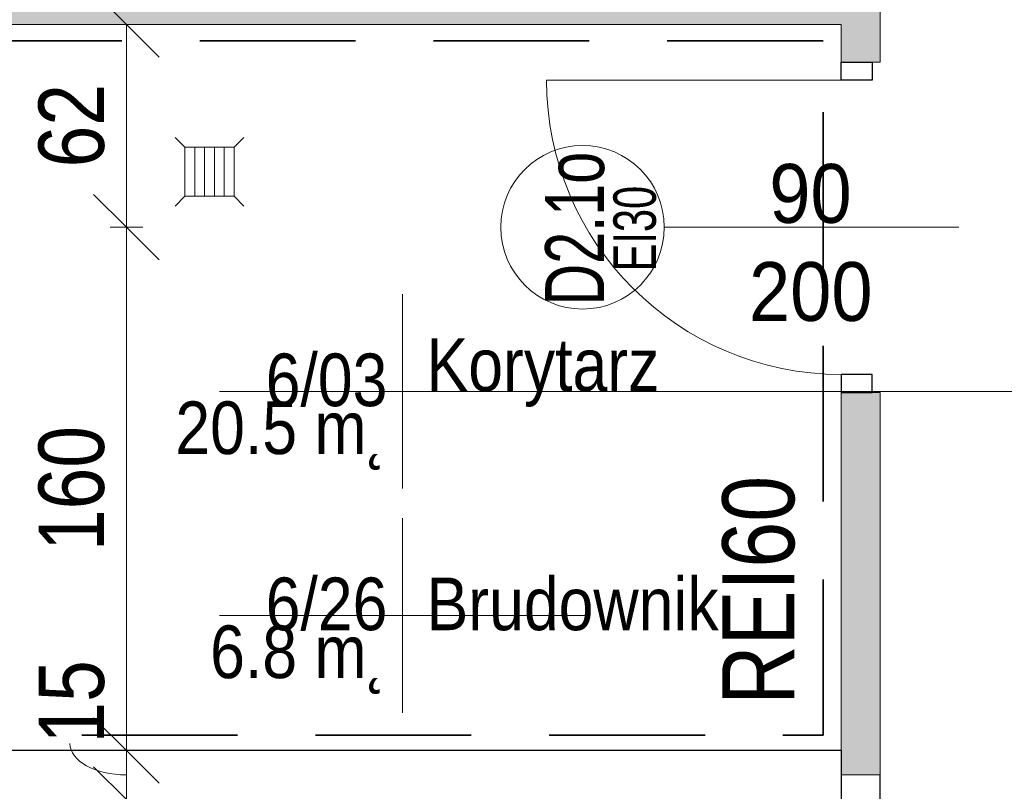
# Model space of a CAD drawing. Header units: centimetres. Extents: x -1631 to 1829, y -257 to 3158.
# Tile 46 of 129: x 34 to 335, y 563 to 799. Entities that reach past the tile are written whole.
import ezdxf

# ---------------------------------------------------------------- set-up
doc = ezdxf.new("R2010")
doc.units = ezdxf.units.CM
doc.linetypes.add('Dash', pattern=[60, 30, -30])
doc.linetypes.add('Hidden', pattern=[71.4375, 47.625, -23.8125])
for name, color, linetype, lineweight in [('A-ANNO-DIMS', 211, 'Continuous', 13), ('A-ANNO-DIMS-100', 211, 'Continuous', 13), ('A-ANNO-NOTE', 131, 'Continuous', 9), ('A-AREA-IDEN', 2, 'Continuous', 13), ('A-DETL', 90, 'Continuous', 9), ('A-DETL-GENF', 92, 'Continuous', 9), ('A-DETL-MEDM', 33, 'Continuous', 13), ('A-DOOR', 31, 'Continuous', 13), ('A-WALL', 113, 'Continuous', 13), ('G-ANNO-TEXT', 231, 'Continuous', 13), ('P-SANR-FIXT', 6, 'Continuous', 9)]:
    doc.layers.add(name, color=color, linetype=linetype, lineweight=lineweight)
doc.layers.add('A-WALL-PATT', color=111, linetype='Continuous', lineweight=13, plot=False)
doc.styles.add('Arial', font='arial.ttf', dxfattribs={"width": 0.9, "height": 18})
doc.styles.add('Arial Narrow', font='ARIALN.TTF', dxfattribs={"height": 22})
doc.styles.add('Arial Narrow_5', font='ARIALN.TTF', dxfattribs={"height": 20})
doc.styles.add('Arial_11', font='arial.ttf', dxfattribs={"width": 0.85, "height": 23})
doc.styles.add('Arial_2', font='arial.ttf', dxfattribs={"width": 0.7, "height": 13})
doc.styles.add('Arial_3', font='arial.ttf', dxfattribs={"width": 0.7, "height": 18})
doc.dimstyles.new('Diagonal_1_100__0__wewnętrzne', dxfattribs={"dimscale": 30.48, "dimtxt": 20.468619, "dimasz": 0.656168, "dimexe": 0.164042, "dimexo": 0.0625, "dimgap": 0.032808, "dimtad": 1, "dimdec": 0, "dimdsep": 46, "dimtxsty": 'Arial Narrow_5', "dimblk1": 'OBLIQUE', "dimblk2": 'OBLIQUE', "dimsah": 1, "dimcen": 0.09, "dimazin": 0, "dimtfac": 1, "dimtdec": 4, "dimtix": 1, "dimtmove": 0, "dimatfit": 3, "dimfxl": 0.164042, "dimfxlon": 1, "dimtvp": 1, "dimtolj": 1, "dimtzin": 0, "dimarcsym": 2})
doc.dimstyles.new('Diagonal_1_100__0__wewnętrzne_1', dxfattribs={"dimscale": 30.48, "dimtxt": 20.468619, "dimasz": 0.656168, "dimexe": 0.164042, "dimexo": 0.0625, "dimgap": 0.032808, "dimtad": 1, "dimdec": 0, "dimdsep": 46, "dimtxsty": 'Arial Narrow_5', "dimblk1": 'OBLIQUE', "dimblk2": 'OBLIQUE', "dimsah": 1, "dimcen": 0.09, "dimazin": 0, "dimtfac": 1, "dimtdec": 4, "dimtix": 1, "dimtmove": 1, "dimatfit": 3, "dimfxl": 0.164042, "dimfxlon": 1, "dimtvp": 1, "dimtolj": 1, "dimtzin": 0, "dimarcsym": 2})
doc.dimstyles.new('Diagonal_1_100__0__wewnętrzne_2', dxfattribs={"dimscale": 30.48, "dimtxt": 20.468619, "dimasz": 0.656168, "dimexe": 0.164042, "dimexo": 0.0625, "dimgap": 0.032808, "dimtad": 1, "dimdec": 0, "dimdsep": 46, "dimtxsty": 'Arial Narrow_5', "dimblk1": 'OBLIQUE', "dimblk2": 'OBLIQUE', "dimsah": 1, "dimcen": 0.09, "dimazin": 0, "dimtfac": 1, "dimtdec": 4, "dimtix": 1, "dimtmove": 2, "dimatfit": 3, "dimfxl": 0.164042, "dimfxlon": 1, "dimtvp": 1, "dimtolj": 1, "dimtzin": 0, "dimarcsym": 2})

# ---------------------------------------------------------------- blocks, each defined once
blk = doc.blocks.new('kratka ściekowa - kratka ściekowa-822328-6_piętro IV __13_80 m_ - stan projektowany')
at = {"layer": 'P-SANR-FIXT'}
for p, q in [((-10.5, 10.5), (-7.5, 7.5)), ((10.5, 10.5), (7.5, 7.5)), ((-7.5, 7.5), (-7.5, -7.5)), ((7.5, 7.5), (-7.5, 7.5)), ((-4.5, 7.5), (-4.5, -7.5)), ((-1.5, 7.5), (-1.5, -7.5)), ((1.5, 7.5), (1.5, -7.5)), ((4.5, 7.5), (4.5, -7.5)), ((7.5, -7.5), (7.5, 7.5)), ((-10.5, -10.5), (-7.5, -7.5)), ((-7.5, -7.5), (7.5, -7.5)), ((7.5, -7.5), (10.5, -10.5))]:
    blk.add_line(p, q, dxfattribs=at)
blk = doc.blocks.new('DRZWI 1S - automatyczna etykieta - Drzwi 90 _PPOŻ EI30 łazienkowe_-2486748-6_piętro IV __13_80 m_ - stan projektowany')
at = {"layer": 'A-DETL-GENF'}
for p, q in [((-50.5, 6), (-50.5, -3.5)), ((-45, 6), (-50.5, 6)), ((-45, -3.5), (-45, 6)), ((50.5, 6), (45, 6)), ((45, 6), (45, -3.5)), ((50.5, -3.5), (50.5, 6)), ((-50.5, -3.5), (-45, -3.5)), ((45, -3.5), (50.5, -3.5))]:
    blk.add_line(p, q, dxfattribs=at)
at = {"layer": 'A-DETL-MEDM', "lineweight": 25}
for p, q in [((-45, 6), (-50.5, 6)), ((-50.5, 6), (-50.5, -3.5)), ((-45, -3.5), (-45, 6)), ((45, -3.5), (45, 6)), ((45, 6), (50.5, 6)), ((50.5, 6), (50.5, -3.5)), ((-50.5, -3.5), (-45, -3.5)), ((50.5, -3.5), (45, -3.5))]:
    blk.add_line(p, q, dxfattribs=at)
at = {"layer": 'A-DOOR'}
blk.add_line((45, 6), (45, 96), dxfattribs=at)
blk.add_arc((45, 6), 90, 90, 180, dxfattribs=at)
blk = doc.blocks.new('DIMBLOCK162-6_piętro IV __13_80 m_ - stan projektowany')
at = {"layer": 'A-ANNO-DIMS-100', "transparency": 16777216}
for p, q in [((66.98, 560.33), (56.98, 570.33)), ((61.98, 560.33), (71.98, 560.33)), ((66.98, 560.33), (61.98, 560.33)), ((66.98, 410.33), (66.98, 560.33)), ((66.98, 560.33), (76.98, 550.33)), ((66.98, 410.33), (56.98, 420.33)), ((71.98, 410.33), (61.98, 410.33)), ((66.98, 410.33), (76.98, 400.33)), ((66.98, 410.33), (71.98, 410.33))]:
    blk.add_line(p, q, dxfattribs=at)
at = {"layer": 'A-ANNO-DIMS-100', "color": 0, "transparency": 16777216, "insert": (40.13, 511), "char_height": 20, "width": 45.6158, "attachment_point": 1, "rotation": 90, "line_spacing_factor": 0.974696, "style": 'Arial Narrow_5'}
blk.add_mtext('150', dxfattribs=at)
blk = doc.blocks.new('_Oblique')
at = {"color": 0, "linetype": 'ByBlock', "lineweight": -2}
blk.add_line((-0.5, -0.5), (0.5, 0.5), dxfattribs=at)
blk = doc.blocks.new('DIMBLOCK163-6_piętro IV __13_80 m_ - stan projektowany')
at = {"layer": 'A-ANNO-DIMS-100', "transparency": 16777216}
for p, q in [((66.98, 575.33), (56.98, 585.33)), ((61.98, 575.33), (71.98, 575.33)), ((66.98, 575.33), (61.98, 575.33)), ((66.98, 560.33), (66.98, 575.33)), ((66.98, 575.33), (76.98, 565.33)), ((66.98, 560.33), (56.98, 570.33)), ((61.98, 560.33), (71.98, 560.33)), ((66.98, 560.33), (61.98, 560.33)), ((66.98, 560.33), (76.98, 550.33))]:
    blk.add_line(p, q, dxfattribs=at)
blk.add_ellipse((66.98, 577.44), major_axis=(17.24, 0), ratio=0.557371, start_param=3.141593, end_param=4.712389, dxfattribs=at)
at = {"layer": 'A-ANNO-DIMS-100', "color": 0, "transparency": 16777216, "insert": (40.13, 577.44), "char_height": 20, "width": 30.4105, "attachment_point": 1, "rotation": 90, "line_spacing_factor": 0.974696, "style": 'Arial Narrow_5'}
blk.add_mtext('15', dxfattribs=at)
blk = doc.blocks.new('DIMBLOCK164-6_piętro IV __13_80 m_ - stan projektowany')
at = {"layer": 'A-ANNO-DIMS-100', "transparency": 16777216}
for p, q in [((66.98, 735.33), (56.98, 745.33)), ((71.98, 735.33), (61.98, 735.33)), ((66.98, 575.33), (66.98, 735.33)), ((66.98, 735.33), (76.98, 725.33)), ((66.98, 735.33), (71.98, 735.33)), ((66.98, 575.33), (56.98, 585.33)), ((61.98, 575.33), (71.98, 575.33)), ((66.98, 575.33), (61.98, 575.33)), ((66.98, 575.33), (76.98, 565.33))]:
    blk.add_line(p, q, dxfattribs=at)
at = {"layer": 'A-ANNO-DIMS-100', "color": 0, "transparency": 16777216, "insert": (40.13, 636.32), "char_height": 20, "width": 45.6158, "attachment_point": 1, "rotation": 90, "line_spacing_factor": 0.974696, "style": 'Arial Narrow_5'}
blk.add_mtext('160', dxfattribs=at)
blk = doc.blocks.new('DIMBLOCK165-6_piętro IV __13_80 m_ - stan projektowany')
at = {"layer": 'A-ANNO-DIMS-100', "transparency": 16777216}
for p, q in [((66.98, 797.33), (56.98, 807.33)), ((61.98, 797.33), (71.98, 797.33)), ((66.98, 797.33), (61.98, 797.33)), ((66.98, 735.33), (66.98, 797.33)), ((66.98, 797.33), (76.98, 787.33)), ((66.98, 735.33), (56.98, 745.33)), ((71.98, 735.33), (61.98, 735.33)), ((66.98, 735.33), (76.98, 725.33)), ((66.98, 735.33), (71.98, 735.33))]:
    blk.add_line(p, q, dxfattribs=at)
at = {"layer": 'A-ANNO-DIMS-100', "color": 0, "transparency": 16777216, "insert": (40.13, 753.65), "char_height": 20, "width": 30.4105, "attachment_point": 1, "rotation": 90, "line_spacing_factor": 0.974696, "style": 'Arial Narrow_5'}
blk.add_mtext('62', dxfattribs=at)
blk = doc.blocks.new('METKA_POMIESZCZENIA2 - Rozbudowana krótka - bez ramki-2403173-6_piętro IV __13_80 m_ - stan projektowany')
at = {"layer": 'A-AREA-IDEN'}
for p, q in [((0, 0.425), (0, 0)), ((0.0976, 0), (-0.8, 0)), ((-0.8, 0), (0.8, 0)), ((0, 0), (0, -0.425))]:
    blk.add_line(p, q, dxfattribs=at)

msp = doc.modelspace()

# ---------------------------------------------------------------- hatches: boundary and pattern name
at = {"layer": 'A-WALL-PATT'}
msp.add_hatch(color=9, dxfattribs=at).paths.add_polyline_path([(297.38, 797.33), (297.38, 803.33), (-22.62, 803.33), (-22.62, 797.33), (285.38, 797.33)], flags=0)
h = msp.add_hatch(color=9, dxfattribs=at)
h.paths.add_polyline_path([(297.38, 122.33), (297.38, 359.83), (285.38, 359.83), (285.38, 122.33)], flags=0)
h.paths.add_polyline_path([(294.88, 460.83), (297.38, 460.83), (297.38, 466.83), (285.38, 466.83), (285.38, 460.83)], flags=0)
h.paths.add_polyline_path([(297.38, 567.83), (297.38, 684.83), (285.38, 684.83), (285.38, 567.83), (294.88, 567.83)], flags=0)
h.paths.add_polyline_path([(285.38, 785.83), (297.38, 785.83), (297.38, 797.33), (285.38, 797.33), (285.38, 788.28)], flags=0)

# ---------------------------------------------------------------- linework, layer by layer
at = {"layer": 'A-ANNO-NOTE', "lineweight": 13}
msp.add_line((321.38, 735.33), (231.38, 735.33), dxfattribs=at)
msp.add_line((321.38, 735.33), (231.38, 735.33), dxfattribs=at)
msp.add_circle((206.38, 735.33), 25, dxfattribs=at)
at = {"layer": 'A-AREA-IDEN'}
msp.add_lwpolyline([(151.41, 685.14), (358.27, 685.14)], dxfattribs=at)
at = {"layer": 'A-DETL', "linetype": 'Hidden', "lineweight": 35}
for p, q in [((279.88, 792.33), (-18.11, 792.33)), ((279.88, 580), (279.88, 792.33)), ((-18.11, 580), (279.88, 580))]:
    msp.add_line(p, q, dxfattribs=at)
at = {"layer": 'A-DETL', "linetype": 'Dash', "lineweight": 25}
msp.add_open_spline([(412.84, 1006.95), (412.84, 497.96), (412.84, 435.33), (370.99, 410.92), (291.38, 409.33)], degree=3, knots=[0, 0, 0, 0, 6.781245, 8.866954, 8.866954, 8.866954, 8.866954], dxfattribs=at)
at = {"layer": 'A-WALL', "lineweight": 9}
for p, q in [((297.38, 785.83), (297.38, 1003.78)), ((-22.62, 797.33), (285.38, 797.33)), ((285.38, 797.33), (285.38, 785.83)), ((294.88, 785.83), (297.38, 785.83)), ((285.38, 684.83), (285.38, 575.33)), ((297.38, 684.83), (294.88, 684.83)), ((297.38, 567.83), (297.38, 684.83))]:
    msp.add_line(p, q, dxfattribs=at)
at = {"layer": 'A-WALL', "color": 7, "lineweight": 25}
for p, q in [((285.38, 575.33), (-22.62, 575.33)), ((285.38, 575.33), (285.38, 466.83)), ((297.38, 466.83), (297.38, 567.83))]:
    msp.add_line(p, q, dxfattribs=at)
at = {"layer": 'A-WALL'}
msp.add_line((285.38, 567.83), (297.38, 567.83), dxfattribs=at)

# ---------------------------------------------------------------- block references
at = {"layer": 'A-AREA-IDEN', "xscale": 69.99999999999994, "yscale": 69.99999999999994, "zscale": 69.99999999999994}
for p in [(151.41, 685.14), (151.41, 616.62)]:
    msp.add_blockref('METKA_POMIESZCZENIA2 - Rozbudowana krótka - bez ramki-2403173-6_piętro IV __13_80 m_ - stan projektowany', p, dxfattribs=at)
at = {"layer": 'A-DOOR', "rotation": 89.9999999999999}
msp.add_blockref('DRZWI 1S - automatyczna etykieta - Drzwi 90 _PPOŻ EI30 łazienkowe_-2486748-6_piętro IV __13_80 m_ - stan projektowany', (291.38, 735.33), dxfattribs=at)
at = {"layer": 'P-SANR-FIXT', "rotation": 180}
msp.add_blockref('kratka ściekowa - kratka ściekowa-822328-6_piętro IV __13_80 m_ - stan projektowany', (92.38, 752.33), dxfattribs=at)

# ---------------------------------------------------------------- texts
at = {"layer": 'A-ANNO-NOTE', "lineweight": 211, "attachment_point": 5, "rotation": 90, "line_spacing_factor": 0.936439}
for s, insert, char_height, width, style in [('\\pxqc,t4.93889,9.87778,14.81667,19.75556,24.69444,29.63333,34.57222,39.51111,44.45,49.38889,54.32778,59.26667,64.20556,69.14444,74.08333,79.02222,83.96111,88.9,93.83889,98.77778,103.71667,108.65556,113.59444,118.53333,123.47222,128.41111,133.35,138.28889,143.22778,148.16667,153.10556,158.04444;{D2.1o}', (204.09, 734.93), 18, 46.76, 'Arial_3'), ('\\pxqc,t6.83846,13.67692,20.51538,27.35385,34.19231,41.03077,47.86923,54.70769,61.54615,68.38462,75.22308,82.06154,88.9,95.73846,102.57692,109.41538,116.25385,123.09231,129.93077,136.76923,143.60769,150.44615,157.28462,164.12308,170.96154,177.8,184.63846,191.47692,198.31538,205.15385,211.99231,218.83077;{EI30}', (222.4, 734.93), 13, 26.39, 'Arial_2')]:
    msp.add_mtext(s, dxfattribs=dict(at, insert=insert, char_height=char_height, width=width, style=style))
at = {"layer": 'A-ANNO-NOTE', "lineweight": 211, "char_height": 18, "attachment_point": 5, "line_spacing_factor": 0.936439, "style": 'Arial'}
for s, insert, width in [('\\pxqc,t6.35,12.7,19.05,25.4,31.75,38.1,44.45,50.8,57.15,63.5,69.85,76.2,82.55,88.9,95.25,101.6,107.95,114.3,120.65,127,133.35,139.7,146.05,152.4,158.75,165.1,171.45,177.8,184.15,190.5,196.85,203.2;{90}', (276.05, 745.56), 25.65), ('\\pxqc,t6.35,12.7,19.05,25.4,31.75,38.1,44.45,50.8,57.15,63.5,69.85,76.2,82.55,88.9,95.25,101.6,107.95,114.3,120.65,127,133.35,139.7,146.05,152.4,158.75,165.1,171.45,177.8,184.15,190.5,196.85,203.2;{200}', (276.14, 715.56), 38.07), ('\\pxqc,t6.35,12.7,19.05,25.4,31.75,38.1,44.45,50.8,57.15,63.5,69.85,76.2,82.55,88.9,95.25,101.6,107.95,114.3,120.65,127,133.35,139.7,146.05,152.4,158.75,165.1,171.45,177.8,184.15,190.5,196.85,203.2;{200}', (276.14, 715.56), 38.07)]:
    msp.add_mtext(s, dxfattribs=dict(at, insert=insert, width=width))
at = {"layer": 'A-AREA-IDEN', "char_height": 16.1, "line_spacing_factor": 0.936439, "style": 'Arial_11'}
for s, insert, width, attachment_point in [('\\pxqr,t3.69565,7.3913,11.08696,14.78261,18.47826,22.17391,25.86957,29.56522,33.26087,36.95652,40.65217,44.34783,48.04348,51.73913,55.43478,59.13043,62.82609,66.52174,70.21739,73.91304,77.6087,81.30435,85,88.69565,92.3913,96.08696,99.78261,103.47826,107.17391,110.86957,114.56522,118.26087;{6/03}', (146.75, 680.39), 37.009, 9), ('\\pxt3.69565,7.3913,11.08696,14.78261,18.47826,22.17391,25.86957,29.56522,33.26087,36.95652,40.65217,44.34783,48.04348,51.73913,55.43478,59.13043,62.82609,66.52174,70.21739,73.91304,77.6087,81.30435,85,88.69565,92.3913,96.08696,99.78261,103.47826,107.17391,110.86957,114.56522,118.26087;{Korytarz}', (158.71, 680.39), 70.448, 7), ('\\pt84.99995,169.9999,255.00008,340.00003,424.99998,509.99993,595.00011,680.00006,765.00001,849.99996,934.99991,1020.00009,1105.00004,1189.99999,1274.99994,1359.99989,1445.00007,1530.00002,1614.99997,1699.99992,1785.0001,1870.00005,1955,2039.99995,2124.9999,2210.00008,2295.00003,2379.99998,2464.99993,2550.00011,2635.00006,2720.00001;20.5 m˛', (146.75, 682.07), 64.141, 3), ('\\pxqr,t3.69565,7.3913,11.08696,14.78261,18.47826,22.17391,25.86957,29.56522,33.26087,36.95652,40.65217,44.34783,48.04348,51.73913,55.43478,59.13043,62.82609,66.52174,70.21739,73.91304,77.6087,81.30435,85,88.69565,92.3913,96.08696,99.78261,103.47826,107.17391,110.86957,114.56522,118.26087;{6/26}', (146.75, 611.88), 37.009, 9), ('\\pxt3.69565,7.3913,11.08696,14.78261,18.47826,22.17391,25.86957,29.56522,33.26087,36.95652,40.65217,44.34783,48.04348,51.73913,55.43478,59.13043,62.82609,66.52174,70.21739,73.91304,77.6087,81.30435,85,88.69565,92.3913,96.08696,99.78261,103.47826,107.17391,110.86957,114.56522,118.26087;{Brudownik}', (158.71, 611.88), 88.179, 7), ('\\pt84.99995,169.9999,255.00008,340.00003,424.99998,509.99993,595.00011,680.00006,765.00001,849.99996,934.99991,1020.00009,1105.00004,1189.99999,1274.99994,1359.99989,1445.00007,1530.00002,1614.99997,1699.99992,1785.0001,1870.00005,1955,2039.99995,2124.9999,2210.00008,2295.00003,2379.99998,2464.99993,2550.00011,2635.00006,2720.00001;6.8 m˛', (146.75, 613.55), 53.55, 3)]:
    msp.add_mtext(s, dxfattribs=dict(at, insert=insert, width=width, attachment_point=attachment_point))
at = {"layer": 'G-ANNO-TEXT', "color": 1, "insert": (249.09, 659.29), "char_height": 22, "width": 69.488, "attachment_point": 3, "rotation": 90, "line_spacing_factor": 0.949189, "style": 'Arial Narrow'}
msp.add_mtext('\\pxqr,t5.77273,11.54545,17.31818,23.09091,28.86364,34.63636,40.40909,46.18182,51.95455,57.72727,63.5,69.27273,75.04545,80.81818,86.59091,92.36364,98.13636,103.90909,109.68182,115.45455,121.22727,127,132.77273,138.54545,144.31818,150.09091,155.86364,161.63636,167.40909,173.18182,178.95455,184.72727;{REI60}', dxfattribs=at)

# ---------------------------------------------------------------- dimensions: what is measured, and where the dimension line sits
at = {"layer": 'A-ANNO-DIMS'}
for base, p1, p2, override, picture, middle in [((66.98, 797.33), (71.98, 735.33), (61.98, 797.33), {"dimpost": '<>', "dimfxl": 62.801274}, 'DIMBLOCK165-6_piętro IV __13_80 m_ - stan projektowany', (55.77, 766.33)), ((66.98, 735.33), (61.98, 575.33), (71.98, 735.33), {"dimpost": '<>', "dimfxl": 160.312195}, 'DIMBLOCK164-6_piętro IV __13_80 m_ - stan projektowany', (55.77, 655.33))]:
    dim = msp.add_linear_dim(base=base, p1=p1, p2=p2, angle=90, dimstyle='Diagonal_1_100__0__wewnętrzne', override=override, dxfattribs=at)
    dim.commit()
    dim.dimension.update_dxf_attribs({"geometry": picture, "text_midpoint": middle})
for base, p1, p2, dimstyle, override, picture, middle in [((66.98, 575.33), (61.98, 560.33), (61.98, 575.33), 'Diagonal_1_100__0__wewnętrzne_1', {"dimpost": '<>', "dimfxl": 15}, 'DIMBLOCK163-6_piętro IV __13_80 m_ - stan projektowany', (53.47, 592.64)), ((66.98, 560.33), (71.98, 410.33), (61.98, 560.33), 'Diagonal_1_100__0__wewnętrzne_2', {"dimpost": '<>', "dimfxl": 150.332964}, 'DIMBLOCK162-6_piętro IV __13_80 m_ - stan projektowany', (53.47, 533.81))]:
    dim = msp.add_linear_dim(base=base, p1=p1, p2=p2, angle=90, dimstyle=dimstyle, override=override, dxfattribs=at)
    dim.commit()
    dim.dimension.update_dxf_attribs({"geometry": picture, "text_midpoint": middle, "dimtype": 160, "text_rotation": 90})

doc.saveas('drawing.dxf')
